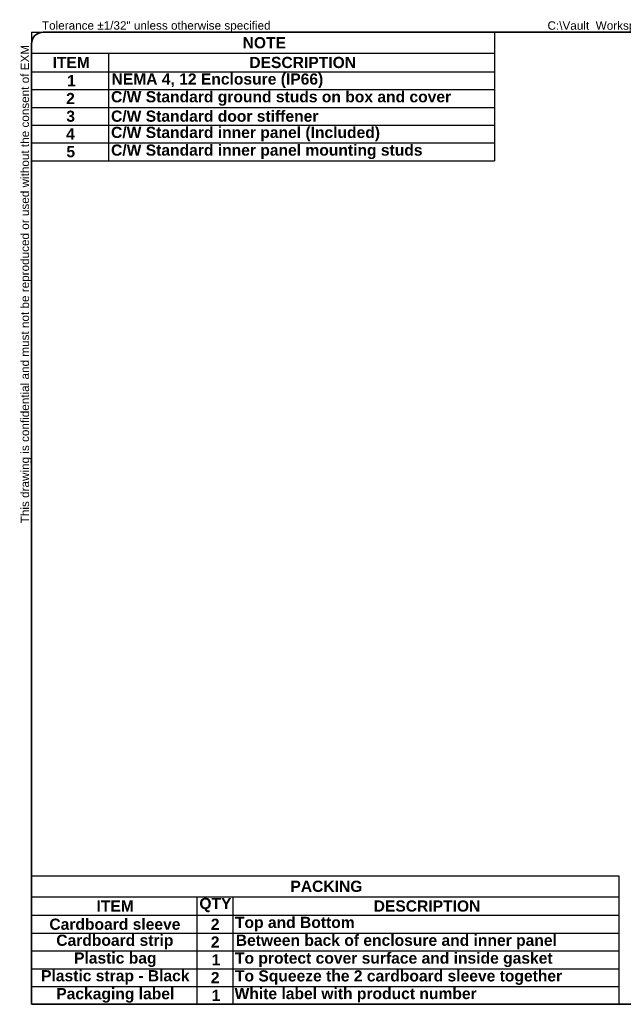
# Model space of a CAD drawing. Header units: inches. Extents: x 3 to 173, y 3 to 113.
# Tile 1 of 8: x 3 to 70, y 3 to 113. Entities that reach past the tile are written whole.
import ezdxf

# ---------------------------------------------------------------- set-up
doc = ezdxf.new("R2010")
doc.units = ezdxf.units.IN
doc.header["$LTSCALE"] = 10.4
doc.header["$MEASUREMENT"] = 0
doc.layers.get('0').update_dxf_attribs({"lineweight": 25})
doc.layers.add('Sketch Geometry(ANSI)', color=7, linetype='Continuous', lineweight=25)
doc.layers.add('Symbols(ANSI)', color=7, linetype='Continuous', lineweight=25)
doc.styles.add('Current-ANSI', font='arial.ttf')
doc.styles.add('Dimension-ANSI', font='arialbd.ttf')

# ---------------------------------------------------------------- blocks, each defined once
blk = doc.blocks.new('Table1')
at = {"layer": 'Symbols(ANSI)', "color": 7, "lineweight": 30}
for p, q in [((0.398, 10.692), (5.367, 10.692)), ((0.398, 10.692), (0.398, 10.466)), ((5.367, 10.692), (5.367, 10.466)), ((0.398, 10.466), (5.367, 10.466)), ((0.398, 10.466), (0.398, 10.267)), ((1.225, 10.466), (1.225, 10.267)), ((5.367, 10.466), (5.367, 10.267)), ((0.398, 10.267), (5.367, 10.267)), ((0.398, 10.267), (0.398, 9.312)), ((1.225, 10.267), (1.225, 9.312)), ((5.367, 10.267), (5.367, 9.312)), ((0.398, 10.076), (5.367, 10.076)), ((0.398, 9.885), (5.367, 9.885)), ((0.398, 9.694), (5.367, 9.694)), ((0.398, 9.503), (5.367, 9.503)), ((0.398, 9.312), (5.367, 9.312))]:
    blk.add_line(p, q, dxfattribs=at)
at = {"layer": 'Symbols(ANSI)', "color": 7, "char_height": 0.12, "attachment_point": 7, "style": 'Dimension-ANSI'}
for s, insert in [('NOTE', (2.663, 10.517)), ('ITEM', (0.623, 10.307)), ('DESCRIPTION', (2.735, 10.305)), ('1', (0.779, 10.111)), ('NEMA 4, 12 Enclosure (IP66)', (1.256, 10.093)), ('2', (0.769, 9.92)), ('C/W Standard ground studs on box and cover', (1.251, 9.902)), ('3', (0.771, 9.728)), ('C/W Standard door stiffener', (1.251, 9.727)), ('4', (0.768, 9.538)), ('C/W Standard inner panel (Included)', (1.251, 9.52)), ('5', (0.772, 9.347)), ('C/W Standard inner panel mounting studs', (1.251, 9.329))]:
    blk.add_mtext(s, dxfattribs=dict(at, insert=insert))
blk = doc.blocks.new('Table2')
at = {"layer": 'Symbols(ANSI)', "color": 7, "lineweight": 30}
for p, q in [((0.398, 1.634), (6.701, 1.634)), ((0.398, 1.634), (0.398, 1.409)), ((6.701, 1.634), (6.701, 1.409)), ((0.398, 1.409), (6.701, 1.409)), ((0.398, 1.409), (0.398, 1.21)), ((2.17, 1.409), (2.17, 1.21)), ((2.559, 1.409), (2.559, 1.21)), ((6.701, 1.409), (6.701, 1.21)), ((0.398, 1.21), (6.701, 1.21)), ((0.398, 1.21), (0.398, 0.255)), ((2.17, 1.21), (2.17, 0.255)), ((2.559, 1.21), (2.559, 0.255)), ((6.701, 1.21), (6.701, 0.255)), ((0.398, 1.019), (6.701, 1.019)), ((0.398, 0.828), (6.701, 0.828)), ((0.398, 0.637), (6.701, 0.637)), ((0.398, 0.446), (6.701, 0.446)), ((0.398, 0.255), (6.701, 0.255))]:
    blk.add_line(p, q, dxfattribs=at)
at = {"layer": 'Symbols(ANSI)', "color": 7, "char_height": 0.12, "attachment_point": 7, "style": 'Dimension-ANSI'}
for s, insert in [('PACKING', (3.176, 1.46)), ('ITEM', (1.095, 1.25)), ('QTY', (2.199, 1.243)), ('DESCRIPTION', (4.07, 1.248)), ('Cardboard sleeve', (0.589, 1.053)), ('2', (2.322, 1.054)), ('Top and Bottom', (2.581, 1.038)), ('Cardboard strip', (0.663, 0.846)), ('2', (2.322, 0.863)), ('Between back of enclosure and inner panel', (2.59, 0.846)), ('Plastic bag', (0.854, 0.655)), ('1', (2.331, 0.672)), ('To protect cover surface and inside gasket', (2.581, 0.654)), ('2', (2.322, 0.481)), ('Plastic strap - Black', (0.5, 0.465)), ('To Squeeze the 2 cardboard sleeve together', (2.581, 0.463)), ('Packaging label', (0.663, 0.272)), ('1', (2.331, 0.29)), ('White label with product number', (2.577, 0.274))]:
    blk.add_mtext(s, dxfattribs=dict(at, insert=insert))
blk = doc.blocks.new('Borders 2_EXM - B (Inch)')
at = {"layer": 'Sketch Geometry(ANSI)', "linetype": 'Continuous', "lineweight": 35}
for p, q in [((16.398, 10.692), (0.523, 10.692)), ((0.398, 10.567), (0.398, 0.255)), ((16.523, 0.38), (16.523, 10.567)), ((0.398, 0.255), (16.398, 0.255))]:
    blk.add_line(p, q, dxfattribs=at)
for centre, start, end in [((0.523, 10.567), 90, 180), ((16.398, 10.567), 0, 90), ((16.398, 0.38), 270, 0)]:
    blk.add_arc(centre, 0.125, start, end, dxfattribs=at)
at = {"layer": 'Symbols(ANSI)', "color": 7, "char_height": 0.09, "attachment_point": 7, "style": 'Current-ANSI'}
for s, insert in [('Tolerance ±1/32" unless otherwise specified', (0.509, 10.692)), ('Tolérance ±1/32" sauf spécification contraire', (13.93, 10.691))]:
    blk.add_mtext(s, dxfattribs=dict(at, insert=insert))
for s, insert, rotation in [('This drawing is confidential and must not be reproduced or used without the consent of EXM', (0.398, 5.419), 90), ('Ce dessin est confidentiel et ne doit pas être reproduit ou utilisé sans le consentement de EXM', (16.522, 10.576), 270)]:
    blk.add_mtext(s, dxfattribs=dict(at, insert=insert, rotation=rotation))
at = {"layer": 'Symbols(ANSI)', "color": 7, "style": 'Current-ANSI'}
blk.add_attdef('FILENAME_AND_PATH_001', (5.936, 10.718), '', height=0.09, dxfattribs=at)

msp = doc.modelspace()

# ---------------------------------------------------------------- block references
at = {"xscale": 10.4, "yscale": 10.4, "zscale": 10.4}
msp.add_blockref('Borders 2_EXM - B (Inch)', (0, 0), dxfattribs=at).add_auto_attribs({'FILENAME_AND_PATH_001': 'C:\\Vault_Workspace\\Inventor_Dwg\\BoxCad\\Result\\5412ESB242410\\5412ESB242410.idw'})
for name in ['Table1', 'Table2']:
    msp.add_blockref(name, (0, 0), dxfattribs=at)

doc.saveas('drawing.dxf')
